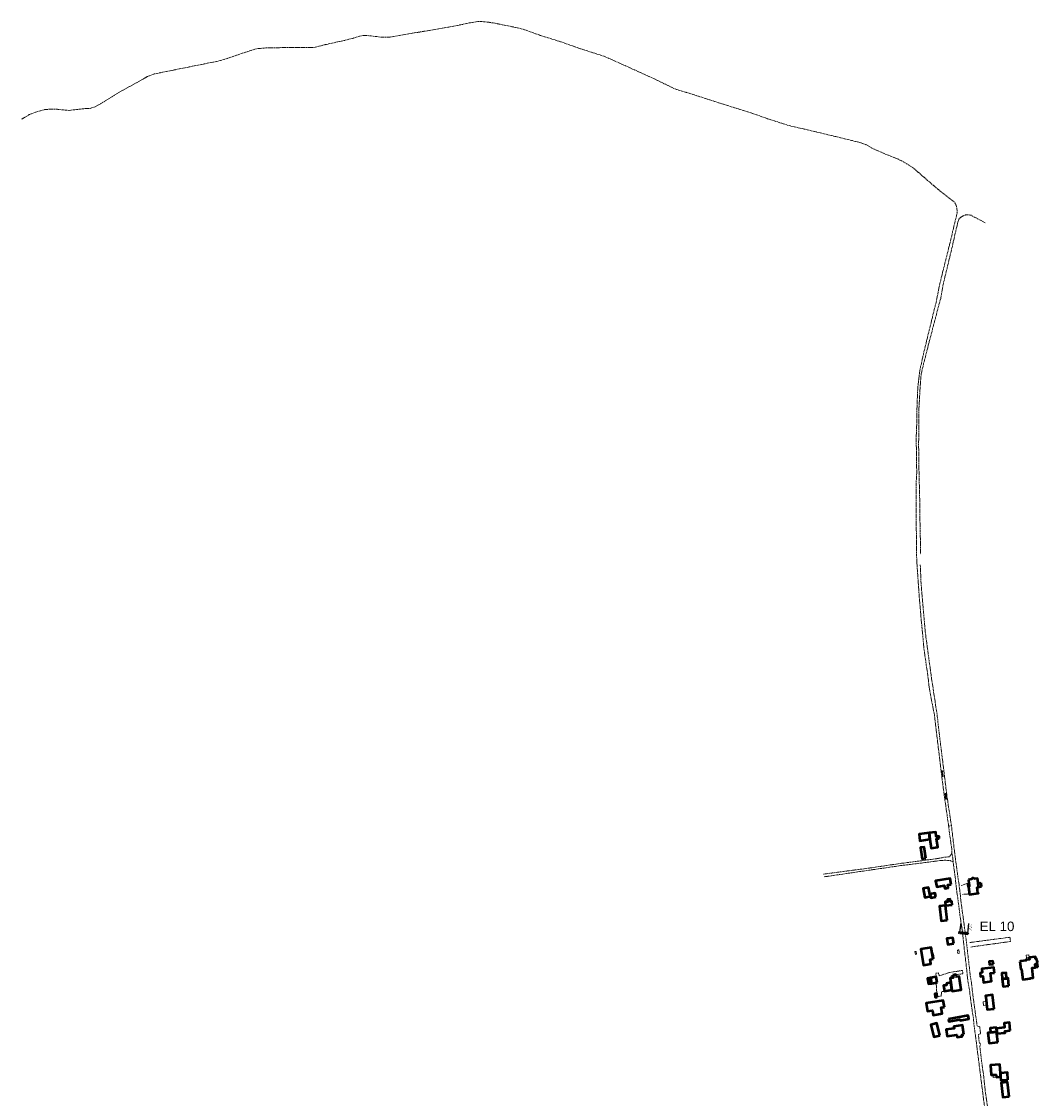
# Model space of a CAD drawing. Header units: metres. Extents: x 6535164 to 6537212, y 5563307 to 5565590.
# Tile 24 of 24: x 6535164 to 6536232, y 5564458 to 5565590. Entities that reach past the tile are written whole.
import ezdxf
from ezdxf.enums import TextEntityAlignment as Align

# ---------------------------------------------------------------- set-up
doc = ezdxf.new("R2010")
doc.units = ezdxf.units.M
for name, pattern in [('1.5_0.5', [2, 1.5, -0.5]), ('CENTER', [2, 1.25, -0.25, 0.25, -0.25]), ('EGBA', [5, 4, -1])]:
    doc.linetypes.add(name, pattern=pattern)
for name, color, linetype in [('994-Nazwa ulicy', 7, 'Continuous'), ('C-DROGI-SYTUACJA', 7, 'Continuous'), ('C-DROGI-SYTUACJA-ETYKIETY', 10, 'Continuous'), ('jezdnia (powierzchnia)', 7, 'Continuous')]:
    doc.layers.add(name, color=color, linetype=linetype)
doc.layers.add('EGB', color=7, linetype='Continuous', lineweight=20, true_color=0x000000)
doc.layers.add('EGB_O', color=7, linetype='Continuous', lineweight=20, true_color=0x000000)
doc.styles.add('EGiB', font='txt', dxfattribs={"width": 0.9})
doc.styles.get("Standard").update_dxf_attribs({"font": 'simplex.shx'})

# ---------------------------------------------------------------- blocks, each defined once
blk = doc.blocks.new('AeccTickCircle')
blk.add_circle((0, 0), 1)
blk = doc.blocks.new('kilometraz')
at = {"linetype": 'ByBlock', "lineweight": -2}
blk.add_hatch(color=0, dxfattribs=at).paths.add_polyline_path([(0, -0.5, 0.414214), (0.5, 0, 0.414214), (0, 0.5)])
at = {"color": 0, "linetype": 'ByBlock', "lineweight": -2}
blk.add_line((0, 0.5), (0, -0.5), dxfattribs=at)
blk.add_circle((0, 0), 0.5, dxfattribs=at)
blk = doc.blocks.new('EGAD')
at = {"layer": 'EGB_O', "color": 0, "style": 'EGiB', "width": 0.9}
blk.add_attdef('NRA', text='', height=2, dxfattribs=at).set_placement((0, 0), align=Align.MIDDLE_CENTER)

msp = doc.modelspace()

# ---------------------------------------------------------------- linework, layer by layer
at = {"layer": 'C-DROGI-SYTUACJA', "color": 1, "linetype": 'Continuous', "lineweight": -3}
for p, q in [((6536150.587, 5564632.108), (6536150.764, 5564632.284)), ((6536150.587, 5564632.284), (6536150.764, 5564632.108)), ((6536150.587, 5564632.108), (6536150.764, 5564632.284)), ((6536150.587, 5564632.284), (6536150.764, 5564632.108)), ((6536158.767, 5564631.213), (6536158.944, 5564631.39)), ((6536158.767, 5564631.39), (6536158.944, 5564631.213))]:
    msp.add_line(p, q, dxfattribs=at)
at = {"layer": 'C-DROGI-SYTUACJA', "color": 10, "linetype": 'CENTER', "lineweight": 60, "ltscale": 7}
msp.add_line((6536150.676, 5564632.196), (6536158.855, 5564631.302), dxfattribs=at)
at = {"layer": 'C-DROGI-SYTUACJA', "color": 1, "linetype": 'Continuous', "lineweight": -3}
for centre in [(6536150.676, 5564632.196), (6536150.676, 5564632.196), (6536158.855, 5564631.302)]:
    msp.add_circle(centre, 0.0625, dxfattribs=at)
at = {"layer": 'C-DROGI-SYTUACJA-ETYKIETY', "color": 10, "linetype": 'Continuous', "lineweight": -3}
for p, q in [((6536150.71, 5564632.507), (6536151.796, 5564642.447)), ((6536158.889, 5564631.612), (6536159.976, 5564641.553))]:
    msp.add_line(p, q, dxfattribs=at)
at = {"layer": 'EGB', "color": 18, "lineweight": 50, "true_color": 0x000000}
for points in [[(6536128.98, 5564730.97), (6536128.76, 5564733.34), (6536125.83, 5564733.02), (6536125.22, 5564737.85), (6536118.31, 5564737.02), (6536118.84, 5564730.31), (6536120.4, 5564720.96), (6536127.53, 5564721.99), (6536126.13, 5564730.61)], [(6536118.84, 5564730.31), (6536118.31, 5564737.02), (6536107.62, 5564735.74), (6536108.53, 5564728.75)], [(6536114.86, 5564710.25), (6536113.19, 5564721.88), (6536109.07, 5564721.45), (6536110.91, 5564709.56)], [(6536141.47, 5564682.8), (6536140.35, 5564689.16), (6536125.11, 5564686.54), (6536126.42, 5564680.13), (6536134.22, 5564681.65), (6536134.67, 5564678.48), (6536138.32, 5564679.09), (6536137.88, 5564682.17)], [(6536159.64, 5564687.75), (6536160.15, 5564683.48), (6536159.17, 5564683.31), (6536159.25, 5564682.73), (6536159.96, 5564682.8), (6536160, 5564682.54), (6536160.29, 5564682.55), (6536160.5, 5564680.77), (6536160.21, 5564680.75), (6536160.23, 5564680.47), (6536159.49, 5564680.39), (6536160.61, 5564672.2), (6536170.08, 5564673.42), (6536170, 5564673.87), (6536169.46, 5564673.81), (6536168.72, 5564679.59), (6536170.38, 5564679.8), (6536169.19, 5564688.97), (6536166.12, 5564688.64), (6536164.99, 5564689.43), (6536163.57, 5564689.25), (6536162.68, 5564688.13)], [(6536119.56, 5564670.36), (6536119.1, 5564672.39), (6536117.56, 5564679.49), (6536112, 5564678.31), (6536113.74, 5564669.16)], [(6536125.27, 5564669.67), (6536124.54, 5564673.51), (6536119.1, 5564672.39), (6536119.56, 5564670.36), (6536119.91, 5564668.73)], [(6536137.22, 5564645.23), (6536135.53, 5564660.57), (6536129.01, 5564659.88), (6536130.86, 5564644.51)], [(6536142.35, 5564661.23), (6536142.05, 5564664.91), (6536140.54, 5564664.76), (6536140.29, 5564667.12), (6536137.72, 5564666.88), (6536137.95, 5564664.54), (6536135.12, 5564664.29), (6536135.53, 5564660.57)], [(6536122.39, 5564604.38), (6536120.57, 5564616.39), (6536109.59, 5564614.67), (6536112.16, 5564597.94), (6536120.01, 5564599.11), (6536119.26, 5564603.89)], [(6536185.8, 5564599.08), (6536185.41, 5564602.19), (6536181.44, 5564601.63), (6536181.88, 5564598.53)], [(6536213.79, 5564601.87), (6536214.83, 5564593.52), (6536215.32, 5564593.58), (6536216.67, 5564582.77), (6536224.7, 5564583.76), (6536224.68, 5564584.06), (6536227.78, 5564584.44), (6536226.47, 5564595.1), (6536230.01, 5564595.51), (6536229.63, 5564598.87), (6536231.74, 5564599.18), (6536231.59, 5564600.4), (6536232.15, 5564601.13), (6536231.93, 5564602.94), (6536231.19, 5564603.52), (6536231.04, 5564604.7), (6536230.2, 5564604.6), (6536229.97, 5564606.59), (6536223.58, 5564605.84), (6536223.83, 5564603.86), (6536220.05, 5564603.38), (6536220.15, 5564602.68), (6536214.57, 5564601.98)], [(6536187.11, 5564589.94), (6536186.38, 5564595.56), (6536173.67, 5564593.96), (6536174.13, 5564590.01), (6536171.85, 5564589.62), (6536172.37, 5564585.97), (6536174.58, 5564586.12), (6536175.42, 5564579.75), (6536183.88, 5564580.87), (6536182.85, 5564589.43)], [(6536199.76, 5564583.85), (6536199.21, 5564589.91), (6536194.64, 5564589.43), (6536195.19, 5564583.37)], [(6536120.82, 5564578.71), (6536119.87, 5564584.55), (6536116.58, 5564583.99), (6536117.56, 5564578.15)], [(6536126.61, 5564579.73), (6536125.74, 5564585.54), (6536119.87, 5564584.55), (6536120.82, 5564578.71)], [(6536142.31, 5564571.78), (6536141.16, 5564579.48), (6536136.43, 5564578.69), (6536136.66, 5564576.91), (6536133.48, 5564576.42), (6536134.4, 5564570.53)], [(6536143.16, 5564587.39), (6536143.51, 5564584.66), (6536140.46, 5564584.14), (6536141.16, 5564579.48), (6536142.31, 5564571.78), (6536142.48, 5564570.62), (6536151.87, 5564572.05), (6536149.7, 5564586.06), (6536146.79, 5564585.71), (6536146.46, 5564587.93)], [(6536202.26, 5564576.02), (6536201.32, 5564584.08), (6536199.76, 5564583.85), (6536195.19, 5564583.37), (6536196.25, 5564575.39)], [(6536126.72, 5564564.32), (6536126.41, 5564567.96), (6536124.12, 5564567.71), (6536124.5, 5564564.14)], [(6536134.28, 5564553.85), (6536133.06, 5564560.65), (6536115.18, 5564557.74), (6536116.56, 5564549.38), (6536121.76, 5564550.21), (6536122.52, 5564545.38), (6536131.86, 5564546.87), (6536130.84, 5564553.28)], [(6536186.76, 5564551.84), (6536184.9, 5564566.53), (6536177.59, 5564565.7), (6536177.76, 5564564.16), (6536179.21, 5564551.09)], [(6536138.48, 5564541.13), (6536138.81, 5564538.54), (6536150.66, 5564540.8), (6536150.88, 5564539.64), (6536159.91, 5564541.36), (6536159.21, 5564545.08)], [(6536129.35, 5564523.74), (6536126.29, 5564536.73), (6536120.22, 5564535.17), (6536123.17, 5564522.36)], [(6536154.6, 5564524.89), (6536153.19, 5564534.61), (6536144.28, 5564533.26), (6536144.53, 5564531.32), (6536136.29, 5564530.18), (6536137.24, 5564523.16), (6536147.47, 5564524.67), (6536147.85, 5564522.1), (6536152.89, 5564522.97), (6536152.65, 5564524.54)], [(6536203.66, 5564529.11), (6536202.88, 5564537.52), (6536197.05, 5564536.99), (6536197.48, 5564532.17), (6536188.96, 5564531.25), (6536189.29, 5564527.71), (6536189.46, 5564525.99), (6536198.2, 5564526.82), (6536198.03, 5564528.43)], [(6536190.35, 5564516.88), (6536189.46, 5564525.99), (6536189.29, 5564527.71), (6536182.73, 5564527.06), (6536180.09, 5564526.8), (6536181.27, 5564515.82)], [(6536189.29, 5564527.71), (6536188.96, 5564531.25), (6536188.85, 5564532.24), (6536182.3, 5564531.56), (6536182.73, 5564527.06)], [(6536193.22, 5564484.39), (6536192.63, 5564493.51), (6536182.79, 5564492.8), (6536183.52, 5564482.38), (6536188.88, 5564482.62), (6536189.05, 5564480.07), (6536193.49, 5564480.34)], [(6536201.02, 5564477.41), (6536200.57, 5564484.88), (6536193.22, 5564484.39), (6536193.49, 5564480.34), (6536193.72, 5564476.93)], [(6536202.46, 5564459.78), (6536200.85, 5564474.68), (6536194.08, 5564474.02), (6536195.81, 5564459.01)]]:
    msp.add_lwpolyline(points, close=True, dxfattribs=at)
at = {"layer": 'EGB', "color": 18, "lineweight": 18, "true_color": 0x000000}
for points in [[(6536159.17, 5564683.31), (6536159.22, 5564682.9), (6536158.98, 5564681.98), (6536159.15, 5564680.88), (6536159.51, 5564680.23), (6536159.65, 5564679.24), (6536158.91, 5564680.06), (6536158.49, 5564680.96), (6536158.37, 5564681.91), (6536158.54, 5564682.78), (6536159.26, 5564683.89), (6536159.32, 5564683.34)], [(6536103.77, 5564609.08), (6536103.24, 5564612.16), (6536104.5, 5564612.38), (6536105.03, 5564609.3)], [(6536123.71, 5564604.75), (6536122.36, 5564604.55), (6536121.61, 5564609.55), (6536122.98, 5564609.76)], [(6536220.55, 5564605.44), (6536220.22, 5564608.29), (6536223.23, 5564608.63), (6536223.58, 5564605.84)], [(6536220.83, 5564603.48), (6536220.55, 5564605.44), (6536223.58, 5564605.84), (6536223.83, 5564603.86)], [(6536231.78, 5564596.1), (6536232.02, 5564596.13), (6536232.06, 5564595.87), (6536231.81, 5564595.84)], [(6536141.37, 5564586.6), (6536143.22, 5564586.92), (6536143.51, 5564584.66), (6536141.75, 5564584.36)], [(6536175.35, 5564555.32), (6536174.93, 5564559.14), (6536178.28, 5564559.51), (6536178.7, 5564555.69)], [(6536185.64, 5564479.84), (6536185.47, 5564482.47), (6536188.88, 5564482.62), (6536189.05, 5564480.07)]]:
    msp.add_lwpolyline(points, close=True, dxfattribs=at)
at = {"layer": 'EGB', "color": 18, "linetype": 'EGBA', "lineweight": 50, "true_color": 0x000000}
for points in [[(6536160.23, 5564680.47), (6536159.49, 5564680.39), (6536159.25, 5564682.73), (6536159.96, 5564682.8), (6536160, 5564682.54), (6536160.29, 5564682.55), (6536160.5, 5564680.77), (6536160.21, 5564680.75)], [(6536173.11, 5564680.16), (6536170.38, 5564679.8), (6536169.81, 5564684.1), (6536172.55, 5564684.46)], [(6536231.74, 5564599.18), (6536232.2, 5564595.77), (6536230.01, 5564595.51), (6536229.63, 5564598.87)]]:
    msp.add_lwpolyline(points, close=True, dxfattribs=at)
at = {"layer": 'jezdnia (powierzchnia)', "color": 7, "linetype": '1.5_0.5', "lineweight": 18, "flags": 128}
for points in [[(6536105.09, 5565029.42), (6536105.02, 5565041.32), (6536104.67, 5565060.88), (6536104.54, 5565085.1), (6536104.54, 5565107.06), (6536105.13, 5565111.24), (6536105.17, 5565118.54), (6536104.9, 5565137.18), (6536104.63, 5565152.62), (6536105.16, 5565165.38), (6536105.33, 5565179.35), (6536105.63, 5565187.49), (6536105.95, 5565197.22), (6536106.48, 5565206.59), (6536107.29, 5565213.78), (6536108.36, 5565222.5), (6536111.55, 5565237.31), (6536118.26, 5565265.21), (6536126.4, 5565298.43), (6536128.75, 5565311.34), (6536134.27, 5565333.68), (6536140.41, 5565358.2), (6536146.66, 5565384.7), (6536146.93, 5565385.56), (6536147.16, 5565386.43), (6536147.34, 5565387.31), (6536147.49, 5565388.19), (6536147.59, 5565389.09), (6536147.64, 5565389.98), (6536147.66, 5565390.88), (6536147.63, 5565391.78), (6536147.56, 5565392.68), (6536147.45, 5565393.57), (6536147.29, 5565394.45), (6536147.09, 5565395.33), (6536146.85, 5565396.2), (6536146.57, 5565397.05), (6536145.21, 5565399.9), (6536126.03, 5565415.07), (6536112.77, 5565426.49), (6536101.85, 5565435.99), (6536094.78, 5565440.63), (6536086.17, 5565445.37), (6536073.02, 5565450.45), (6536059.1, 5565456.56), (6536051.84, 5565460.74), (6536047.52, 5565462.34), (6536037.56, 5565464.94), (6536031.03, 5565466.55), (6536019.99, 5565469.22), (6535998.95, 5565474.3), (6535983.64, 5565477.85), (6535970.94, 5565480.76), (6535948.29, 5565488.04), (6535930.77, 5565494.22), (6535902.66, 5565502.97), (6535871.97, 5565512.84), (6535862.85, 5565515.75), (6535851.84, 5565518.98), (6535846.22, 5565521.52), (6535840.77, 5565524.33), (6535831.02, 5565529.11), (6535820.31, 5565533.96), (6535776.6, 5565553.67), (6535766.78, 5565556.69), (6535751.16, 5565561.69), (6535731.08, 5565568.84), (6535709.27, 5565575.62), (6535699.83, 5565579.11), (6535691.36, 5565582.04), (6535685.08, 5565583.65), (6535664.36, 5565587.87), (6535659.31, 5565588.77), (6535653.53, 5565589.68), (6535647.44, 5565590.2), (6535643.69, 5565590.15), (6535633.41, 5565588.6), (6535627.69, 5565587.26), (6535613.07, 5565584.37), (6535591.94, 5565580.74), (6535573.64, 5565577.72), (6535559.47, 5565575.18), (6535551.99, 5565573.95), (6535542.69, 5565573.66), (6535536.19, 5565574.49), (6535530.68, 5565575.11), (6535527.44, 5565575.41), (6535523.06, 5565575.37), (6535519.21, 5565574.8), (6535512.69, 5565572.74), (6535503.48, 5565570.38), (6535483.08, 5565565.88), (6535472.98, 5565563.3), (6535468.72, 5565562.73), (6535463.16, 5565562.73), (6535448.35, 5565562.79), (6535423.2, 5565562.65), (6535410.56, 5565561.53), (6535396.13, 5565556.97), (6535379.84, 5565551.28), (6535370.43, 5565548.53), (6535365.59, 5565547.64), (6535303.07, 5565535.05), (6535295.86, 5565532.29), (6535291.87, 5565529.84), (6535264.31, 5565514.65), (6535244.56, 5565502.45), (6535240.17, 5565500.27), (6535235.8, 5565498.82), (6535229.76, 5565498.58), (6535218.95, 5565497.37), (6535213.52, 5565496.76), (6535199.96, 5565498.02), (6535193.15, 5565497.99), (6535187.99, 5565497.59), (6535179.62, 5565495.39), (6535171.72, 5565492.27), (6535163.67, 5565487.39)], [(6536177.04, 5565378.57), (6536162.48, 5565386.44), (6536162.09, 5565386.53), (6536161.69, 5565386.61), (6536161.3, 5565386.68), (6536160.9, 5565386.74), (6536160.5, 5565386.8), (6536160.1, 5565386.85), (6536159.7, 5565386.89), (6536159.3, 5565386.93), (6536158.9, 5565386.95), (6536158.5, 5565386.97), (6536158.09, 5565386.98), (6536157.69, 5565386.98), (6536157.29, 5565386.98), (6536156.65, 5565386.82), (6536156.02, 5565386.63), (6536155.39, 5565386.41), (6536154.78, 5565386.16), (6536154.18, 5565385.88), (6536153.6, 5565385.58), (6536153.03, 5565385.25), (6536152.47, 5565384.89), (6536151.93, 5565384.51), (6536151.41, 5565384.1), (6536150.91, 5565383.67), (6536150.43, 5565383.21), (6536149.98, 5565382.74), (6536149.54, 5565382.24), (6536148.53, 5565379.28), (6536145.59, 5565367.17), (6536141.77, 5565349.93), (6536137.91, 5565334.25), (6536132.74, 5565312.49), (6536130.42, 5565299.07), (6536127.52, 5565288.4), (6536123.38, 5565272.58), (6536116.81, 5565247.47), (6536113.99, 5565236.27), (6536110.43, 5565222.1), (6536109.77, 5565218.53), (6536108.74, 5565204.75), (6536108.33, 5565197.41), (6536107.52, 5565182.85), (6536107.49, 5565172.36), (6536107.44, 5565162.93), (6536107.21, 5565145.82), (6536107.45, 5565123.27), (6536108.34, 5565088.33), (6536108.59, 5565066.1), (6536109.15, 5565039.98), (6536109.08, 5565030.19)], [(6536105.28, 5565021.84), (6536105.09, 5565029.42)], [(6536141.696, 5564744.76), (6536137.025, 5564775.213), (6536134.535, 5564795.894), (6536129.011, 5564840.415), (6536126.607, 5564861.385), (6536120.44, 5564902.02), (6536114.44, 5564946.2), (6536111.97, 5564973.6), (6536109.72, 5565000.24), (6536108.98, 5565018.76)], [(6536142.271, 5564715.246), (6536139.397, 5564711.904), (6536134.421, 5564711.395), (6536127.643, 5564710.073), (6536108.98, 5564707.53)], [(6536108.98, 5564707.53), (6536106.93, 5564707.26), (6536087.66, 5564704.76), (6536053.74, 5564699.72), (6536007, 5564693.61)], [(6536110.23, 5564705.26), (6536088.11, 5564702.53), (6536007.68, 5564690.74)], [(6536143.18, 5564706.46), (6536140.248, 5564707.813), (6536135.084, 5564708.192), (6536128.04, 5564707.655), (6536110.23, 5564705.26)], [(6536152.08, 5564681.53), (6536159.21, 5564684.29)], [(6536160.51, 5564672.82), (6536153.34, 5564672.33)]]:
    msp.add_lwpolyline(points, dxfattribs=at)
at = {"layer": 'jezdnia (powierzchnia)', "color": 7, "linetype": '1.5_0.5', "lineweight": 18}
msp.add_lwpolyline([(6536138.771, 5564744.144), (6536134.386, 5564774.826), (6536131.682, 5564795.352), (6536126.316, 5564840.092), (6536123.768, 5564860.976), (6536118.32, 5564889.76), (6536116.96, 5564901.9), (6536113, 5564929.17), (6536110.75, 5564952.69), (6536109.52, 5564965.44), (6536107.41, 5564991.42), (6536105.84, 5565014.67), (6536105.28, 5565021.84)], dxfattribs=at)
at = {"layer": 'jezdnia (powierzchnia)', "color": 7, "linetype": '1.5_0.5', "lineweight": 18, "flags": 128}
for points in [[(6536147.95, 5564613.64), (6536148.44, 5564610.07), (6536150.11, 5564610.33), (6536149.47, 5564613.93)], [(6536153.33, 5564592.38), (6536138.77, 5564589.89), (6536128.96, 5564586.64), (6536128.03, 5564589.76), (6536125.27, 5564589.3), (6536125.74, 5564585.54), (6536126.61, 5564579.73), (6536125.6, 5564579.55), (6536126.41, 5564567.96), (6536126.67, 5564564.9), (6536130.9, 5564565.26), (6536131.34, 5564569.94), (6536134.4, 5564570.53), (6536133.48, 5564576.42), (6536136.66, 5564576.91), (6536136.43, 5564578.69), (6536141.16, 5564579.48), (6536140.46, 5564584.14), (6536141.75, 5564584.36), (6536141.37, 5564586.6), (6536143.13, 5564586.9), (6536143.16, 5564587.39), (6536146.46, 5564587.93), (6536153.86, 5564588.84)]]:
    msp.add_lwpolyline(points, close=True, dxfattribs=at)

# ---------------------------------------------------------------- block references
at = {"layer": 'C-DROGI-SYTUACJA-ETYKIETY', "color": 10, "linetype": 'Continuous', "lineweight": -3, "ltscale": 5, "xscale": 0.7500000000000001, "yscale": 0.7500000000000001, "zscale": 0.7500000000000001, "rotation": 353.7617458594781}
for p in [(6536150.676, 5564632.196), (6536158.855, 5564631.302)]:
    msp.add_blockref('AeccTickCircle', p, dxfattribs=at)
at = {"layer": 'EGB', "color": 18, "true_color": 0x000000}
ref = msp.add_blockref('EGAD', (6536126.05, 5564729.32), dxfattribs=dict(at, xscale=0.5, yscale=0.5, zscale=0.5))
ref.add_attrib('NRA', '37', dxfattribs={"layer": 'EGB_O', "color": 0, "height": 1, "rotation": 96.549118, "style": 'EGiB', "width": 0.9}).set_placement((6536126.05, 5564729.32), align=Align.CENTER)
ref = msp.add_blockref('EGAD', (6536140.24, 5564685.49), dxfattribs=dict(at, xscale=0.5, yscale=0.5, zscale=0.5))
ref.add_attrib('NRA', '35', dxfattribs={"layer": 'EGB_O', "color": 0, "height": 1, "rotation": 96.761112, "style": 'EGiB', "width": 0.9}).set_placement((6536140.24, 5564685.49), align=Align.CENTER)
ref = msp.add_blockref('EGAD', (6536160.3, 5564676.29), dxfattribs=dict(at, xscale=0.5, yscale=0.5, zscale=0.5))
ref.add_attrib('NRA', '70', dxfattribs={"layer": 'EGB_O', "color": 0, "height": 1, "rotation": 277.787128, "style": 'EGiB', "width": 0.9}).set_placement((6536160.3, 5564676.29), align=Align.CENTER)
ref = msp.add_blockref('EGAD', (6536136.08, 5564653.17), dxfattribs=dict(at, xscale=0.5, yscale=0.5, zscale=0.5))
ref.add_attrib('NRA', '33', dxfattribs={"layer": 'EGB_O', "color": 0, "height": 1, "rotation": 95.552171, "style": 'EGiB', "width": 0.9}).set_placement((6536136.08, 5564653.17), align=Align.CENTER)
ref = msp.add_blockref('EGAD', (6536143.58, 5564623.34), dxfattribs=dict(at, xscale=0.5, yscale=0.5, zscale=0.5))
ref.add_attrib('NRA', '31A', dxfattribs={"layer": 'EGB_O', "color": 0, "height": 1, "rotation": 99.207642, "style": 'EGiB', "width": 0.9}).set_placement((6536143.58, 5564623.34), align=Align.CENTER)
ref = msp.add_blockref('EGAD', (6536121.17, 5564609.87), dxfattribs=dict(at, xscale=0.5, yscale=0.5, zscale=0.5))
ref.add_attrib('NRA', '31B', dxfattribs={"layer": 'EGB_O', "color": 0, "height": 1, "rotation": 98.783653, "style": 'EGiB', "width": 0.9}).set_placement((6536121.17, 5564609.87), align=Align.CENTER)
ref = msp.add_blockref('EGAD', (6536215.94, 5564590.65), dxfattribs=dict(at, xscale=0.5, yscale=0.5, zscale=0.5))
ref.add_attrib('NRA', '62', dxfattribs={"layer": 'EGB_O', "color": 0, "height": 1, "rotation": 277.121655, "style": 'EGiB', "width": 0.9}).set_placement((6536215.94, 5564590.65), align=Align.CENTER)
ref = msp.add_blockref('EGAD', (6536150.15, 5564578.79), dxfattribs=dict(at, xscale=0.5, yscale=0.5, zscale=0.5))
ref.add_attrib('NRA', '31', dxfattribs={"layer": 'EGB_O', "color": 0, "height": 1, "rotation": 97.104887, "style": 'EGiB', "width": 0.9}).set_placement((6536150.15, 5564578.79), align=Align.CENTER)
ref = msp.add_blockref('EGAD', (6536175.21, 5564583.31), dxfattribs=dict(at, xscale=0.5, yscale=0.5, zscale=0.5))
ref.add_attrib('NRA', '60', dxfattribs={"layer": 'EGB_O', "color": 0, "height": 1, "rotation": 276.795911, "style": 'EGiB', "width": 0.9}).set_placement((6536175.21, 5564583.31), align=Align.CENTER)
ref = msp.add_blockref('EGAD', (6536133.36, 5564557.55), dxfattribs=dict(at, xscale=0.5, yscale=0.5, zscale=0.5))
ref.add_attrib('NRA', '29A', dxfattribs={"layer": 'EGB_O', "color": 0, "height": 1, "rotation": 100.170211, "style": 'EGiB', "width": 0.9}).set_placement((6536133.36, 5564557.55), align=Align.CENTER)
ref = msp.add_blockref('EGAD', (6536178.68, 5564558.23), dxfattribs=dict(at, xscale=0.5, yscale=0.5, zscale=0.5))
ref.add_attrib('NRA', '58', dxfattribs={"layer": 'EGB_O', "color": 0, "height": 1, "rotation": 275.592699, "style": 'EGiB', "width": 0.9}).set_placement((6536178.68, 5564558.23), align=Align.CENTER)
ref = msp.add_blockref('EGAD', (6536153.63, 5564529.83), dxfattribs=dict(at, xscale=0.5, yscale=0.5, zscale=0.5))
ref.add_attrib('NRA', '29', dxfattribs={"layer": 'EGB_O', "color": 0, "height": 1, "rotation": 97.454391, "style": 'EGiB', "width": 0.9}).set_placement((6536153.63, 5564529.83), align=Align.CENTER)
ref = msp.add_blockref('EGAD', (6536180.91, 5564521.5), dxfattribs=dict(at, xscale=0.5, yscale=0.5, zscale=0.5))
ref.add_attrib('NRA', '56', dxfattribs={"layer": 'EGB_O', "color": 0, "height": 1, "rotation": 275.346328, "style": 'EGiB', "width": 0.9}).set_placement((6536180.91, 5564521.5), align=Align.CENTER)
ref = msp.add_blockref('EGAD', (6536183.4, 5564487.72), dxfattribs=dict(at, xscale=0.5, yscale=0.5, zscale=0.5))
ref.add_attrib('NRA', '54', dxfattribs={"layer": 'EGB_O', "color": 0, "height": 1, "rotation": 273.214925, "style": 'EGiB', "width": 0.9}).set_placement((6536183.4, 5564487.72), align=Align.CENTER)

# ---------------------------------------------------------------- texts
at = {"insert": (6536171.434, 5564643.692), "char_height": 10, "attachment_point": 1}
msp.add_mtext_dynamic_manual_height_columns('{\\fArial|b0|i0|c238|p34;\\C6;EL\\fArial|b0|i0|c0|p34; \\fArial|b0|i0|c238|p34;10}', width=36.12257, gutter_width=1, heights=[0], dxfattribs=at)
at = {"layer": '994-Nazwa ulicy', "color": 7, "linetype": 'Continuous', "lineweight": 25, "oblique": 15, "width": 0.9}
for rotation, p in [(281.672, (6536130.94, 5564802.45)), (276.71, (6536134.96, 5564778.74))]:
    msp.add_text('Górnicza', height=1.25, rotation=rotation, dxfattribs=at).set_placement(p)
at = {"layer": 'C-DROGI-SYTUACJA-ETYKIETY', "color": 7, "linetype": 'Continuous', "lineweight": -3, "char_height": 0.5, "attachment_point": 8, "rotation": 263.761727}
for s, insert in [('{\\fArial|b0|i0|c0|p2;POCZĄTEK OPRACOWANIA \\PEl 10: 0+000.00\\P\\fArial|b0|i0|c0|p34;Y=5564632.20\\PX=6536150.68}', (6536151.583, 5564637.675)), ('{\\fArial|b0|i0|c0|p2;KONIEC OPRACOWANIA \\PEl 10: 0+008.23\\P\\fArial|b0|i0|c0|p34;Y=5564631.30\\PX=6536158.86}', (6536159.821, 5564637.319))]:
    msp.add_mtext(s, dxfattribs=dict(at, insert=insert))

# ---------------------------------------------------------------- next in the draw order: texts
at = {"layer": 'C-DROGI-SYTUACJA-ETYKIETY', "color": 10, "linetype": 'Continuous', "lineweight": 30, "char_height": 0.5, "attachment_point": 8, "rotation": 83.761746, "bg_fill": 3, "box_fill_scale": 1.3125, "bg_fill_color": 256, "bg_fill_true_color": 13158600, "bg_fill_transparency": 0}
for s, insert, width in [('0+000', (6536149.775, 5564632.294), 1.91838), ('0+008', (6536157.955, 5564631.4), 1.92114)]:
    msp.add_mtext(s, dxfattribs=dict(at, insert=insert, width=width))

# ---------------------------------------------------------------- next in the draw order: linework, layer by layer
at = {"layer": 'EGB', "color": 18, "lineweight": 50, "true_color": 0x000000}
msp.add_lwpolyline([(6536144.29, 5564620.54), (6536143.28, 5564626.77), (6536136.95, 5564625.75), (6536137.96, 5564619.52)], close=True, dxfattribs=at)
at = {"layer": 'jezdnia (powierzchnia)', "color": 7, "linetype": '1.5_0.5', "lineweight": 18, "flags": 128}
msp.add_lwpolyline([(6536158.496, 5564585.126), (6536160.741, 5564570.96), (6536162.921, 5564554.389), (6536164.987, 5564540.59), (6536165.609, 5564533.497), (6536166.237, 5564529.595), (6536168.258, 5564513.819), (6536172.552, 5564480.105), (6536174.948, 5564461.184), (6536175.997, 5564453.096), (6536178.247, 5564434.755), (6536179.26, 5564426.15), (6536181.339, 5564410.147), (6536182.231, 5564400.902), (6536181.93, 5564399.235), (6536180.49, 5564397.908), (6536185.97, 5564398.08), (6536185.339, 5564400.611), (6536184.271, 5564410.604), (6536181.732, 5564429.132), (6536181.545, 5564432.113), (6536182.573, 5564433.427), (6536182.036, 5564437.418), (6536181.25, 5564437.6), (6536179.39, 5564451.44), (6536178.352, 5564458.168), (6536177.523, 5564463.281), (6536175.759, 5564480.274), (6536174.154, 5564491.728), (6536173.31, 5564497.636), (6536171.74, 5564511.09), (6536171.54, 5564513.44), (6536172.28, 5564513.64), (6536172.31, 5564514.15), (6536172.11, 5564515.51), (6536171.14, 5564515.82), (6536170.026, 5564524.876), (6536172.39, 5564525.63), (6536172.11, 5564528.09), (6536171.44, 5564533.12), (6536168.696, 5564533.956), (6536168.295, 5564537.53), (6536167, 5564546.64), (6536165.833, 5564554.664), (6536165.2, 5564559.583), (6536163.657, 5564571.333), (6536163.22, 5564575.86), (6536162.339, 5564581.886), (6536161.519, 5564586.49), (6536160.66, 5564594.65), (6536158.59, 5564612.3), (6536158.37, 5564614.62), (6536157.59, 5564621.38), (6536154.13, 5564647.44), (6536151.54, 5564666.19), (6536151.091, 5564670.965), (6536150.699, 5564674.656), (6536149.79, 5564682.039), (6536148.368, 5564691.878), (6536145.746, 5564711.081), (6536145.141, 5564715.786), (6536141.696, 5564744.76), (6536138.771, 5564744.144), (6536139.747, 5564735.966), (6536142.06, 5564719.77), (6536142.271, 5564715.246), (6536143.068, 5564710.619), (6536143.686, 5564705.138), (6536145.509, 5564691.331), (6536146.904, 5564679.008), (6536147.7, 5564672.622), (6536148.96, 5564664.05), (6536149.523, 5564660.028), (6536149.623, 5564658.952), (6536150.337, 5564652.837), (6536153.19, 5564633.22), (6536153.79, 5564628.099), (6536154.047, 5564626.068), (6536155.851, 5564609.198), (6536156.539, 5564603.806), (6536156.801, 5564601.217), (6536157.67, 5564594.07)], close=True, dxfattribs=at)
msp.add_lwpolyline([(6536160.96, 5564621.67), (6536203.31, 5564627.2), (6536203.88, 5564622.74), (6536161.56, 5564616.9)], dxfattribs=at)

# ---------------------------------------------------------------- next in the draw order: block references
at = {"layer": 'C-DROGI-SYTUACJA-ETYKIETY', "color": 10, "linetype": 'Continuous', "lineweight": 15, "ltscale": 5, "xscale": 0.5, "yscale": 0.5, "zscale": 0.5, "rotation": 353.7617458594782}
for p in [(6536150.676, 5564632.196), (6536158.855, 5564631.302)]:
    msp.add_blockref('kilometraz', p, dxfattribs=at)

doc.saveas('drawing.dxf')
